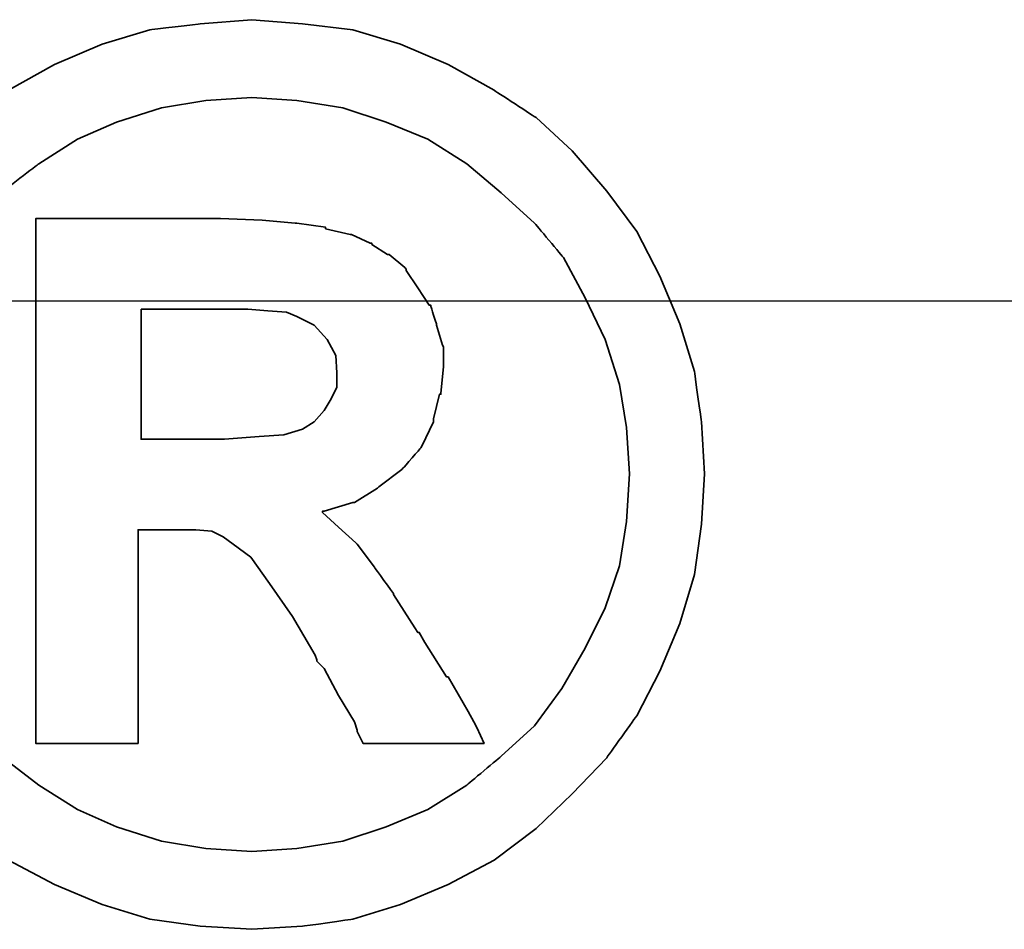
# Model space of a CAD drawing. Header units: millimetres. Extents: x -8 to 268, y -8 to 76.
# Tile 17 of 40: x 192.555 to 192.802, y 12.564 to 12.792. Entities that reach past the tile are written whole.
import ezdxf

# ---------------------------------------------------------------- set-up
doc = ezdxf.new("R2010")
doc.units = ezdxf.units.MM
doc.header["$LTSCALE"] = 0.15
for name, color, linetype in [('DIM', 4, 'CONTINUOUS'), ('layer 1', 7, 'CONTINUOUS'), ('OUT', 3, 'CONTINUOUS')]:
    doc.layers.add(name, color=color, linetype=linetype)

# ---------------------------------------------------------------- blocks, each defined once
blk = doc.blocks.new('TBI MOTION logo(完整正式版)')
at = {"layer": 'layer 1', "color": 22, "lineweight": 35}
for points, knots in [([(-91.89366, 20.43624), (-91.89366, 20.43624), (-91.91351, 20.77862), (-91.91351, 20.77862), (-91.91351, 20.77862), (-91.91351, 20.77862), (-91.96114, 21.11206), (-91.96114, 21.11206), (-91.96114, 21.11206), (-91.96114, 21.11206), (-92.05641, 21.42764), (-92.05641, 21.42764), (-92.05641, 21.42764), (-92.05641, 21.42764), (-92.18939, 21.74124), (-92.18939, 21.74124), (-92.18939, 21.74124), (-92.18939, 21.74124), (-92.34222, 22.03697), (-92.34222, 22.03697), (-92.34222, 22.03697), (-92.34222, 22.03697), (-92.5407, 22.30294), (-92.5407, 22.30294), (-92.5407, 22.30294), (-92.5407, 22.30294), (-92.76895, 22.5689), (-92.76895, 22.5689), (-92.76895, 22.5689), (-92.76895, 22.5689), (-93.00713, 22.78921), (-93.00713, 22.78921), (-93.00713, 22.78921), (-93.00713, 22.78921), (-93.285, 22.96982), (-93.285, 22.96982), (-93.285, 22.96982), (-93.285, 22.96982), (-93.58867, 23.14051), (-93.58867, 23.14051), (-93.58867, 23.14051), (-93.58867, 23.14051), (-93.90227, 23.2735), (-93.90227, 23.2735), (-93.90227, 23.2735), (-93.90227, 23.2735), (-94.21785, 23.36877), (-94.21785, 23.36877), (-94.21785, 23.36877), (-94.21785, 23.36877), (-94.55129, 23.40846), (-94.55129, 23.40846), (-94.55129, 23.40846), (-94.55129, 23.40846), (-94.88474, 23.43625), (-94.88474, 23.43625), (-94.88474, 23.43625), (-94.88474, 23.43625), (-95.22612, 23.40846), (-95.22612, 23.40846), (-95.22612, 23.40846), (-95.22612, 23.40846), (-95.55956, 23.36877), (-95.55956, 23.36877), (-95.55956, 23.36877), (-95.55956, 23.36877), (-95.87515, 23.2735), (-95.87515, 23.2735), (-95.87515, 23.2735), (-95.87515, 23.2735), (-96.18973, 23.14051), (-96.18973, 23.14051), (-96.18973, 23.14051), (-96.18973, 23.14051), (-96.4944, 22.96982), (-96.4944, 22.96982), (-96.4944, 22.96982), (-96.4944, 22.96982), (-96.77028, 22.78921), (-96.77028, 22.78921), (-96.77028, 22.78921), (-96.77028, 22.78921), (-97.00846, 22.5689), (-97.00846, 22.5689), (-97.00846, 22.5689), (-97.00846, 22.5689), (-97.23671, 22.30294), (-97.23671, 22.30294), (-97.23671, 22.30294), (-97.23671, 22.30294), (-97.43618, 22.03697), (-97.43618, 22.03697), (-97.43618, 22.03697), (-97.43618, 22.03697), (-97.58901, 21.74124), (-97.58901, 21.74124), (-97.58901, 21.74124), (-97.58901, 21.74124), (-97.72298, 21.42764), (-97.72298, 21.42764), (-97.72298, 21.42764), (-97.72298, 21.42764), (-97.81825, 21.11206), (-97.81825, 21.11206), (-97.81825, 21.11206), (-97.81825, 21.11206), (-97.86589, 20.77862), (-97.86589, 20.77862), (-97.86589, 20.77862), (-97.86589, 20.77862), (-97.88375, 20.43624), (-97.88375, 20.43624), (-97.88375, 20.43624), (-97.88375, 20.43624), (-97.86589, 20.1028), (-97.86589, 20.1028), (-97.86589, 20.1028), (-97.86589, 20.1028), (-97.81825, 19.77035), (-97.81825, 19.77035), (-97.81825, 19.77035), (-97.81825, 19.77035), (-97.72298, 19.44583), (-97.72298, 19.44583), (-97.72298, 19.44583), (-97.72298, 19.44583), (-97.58901, 19.13224), (-97.58901, 19.13224), (-97.58901, 19.13224), (-97.58901, 19.13224), (-97.43618, 18.83749), (-97.43618, 18.83749), (-97.43618, 18.83749), (-97.43618, 18.83749), (-97.23671, 18.55963), (-97.23671, 18.55963), (-97.23671, 18.55963), (-97.23671, 18.55963), (-97.00846, 18.32145), (-97.00846, 18.32145), (-97.00846, 18.32145), (-97.00846, 18.32145), (-96.77028, 18.0932), (-96.77028, 18.0932), (-96.77028, 18.0932), (-96.77028, 18.0932), (-96.4944, 17.88381), (-96.4944, 17.88381), (-96.4944, 17.88381), (-96.4944, 17.88381), (-96.18973, 17.72205), (-96.18973, 17.72205), (-96.18973, 17.72205), (-96.18973, 17.72205), (-95.87515, 17.58906), (-95.87515, 17.58906), (-95.87515, 17.58906), (-95.87515, 17.58906), (-95.55956, 17.4938), (-95.55956, 17.4938), (-95.55956, 17.4938), (-95.55956, 17.4938), (-95.22612, 17.44616), (-95.22612, 17.44616), (-95.22612, 17.44616), (-95.22612, 17.44616), (-94.88474, 17.42631), (-94.88474, 17.42631), (-94.88474, 17.42631), (-94.88474, 17.42631), (-94.55129, 17.44616), (-94.55129, 17.44616), (-94.55129, 17.44616), (-94.55129, 17.44616), (-94.21785, 17.4938), (-94.21785, 17.4938), (-94.21785, 17.4938), (-94.21785, 17.4938), (-93.90227, 17.58906), (-93.90227, 17.58906), (-93.90227, 17.58906), (-93.90227, 17.58906), (-93.58867, 17.72205), (-93.58867, 17.72205), (-93.58867, 17.72205), (-93.58867, 17.72205), (-93.285, 17.88381), (-93.285, 17.88381), (-93.285, 17.88381), (-93.285, 17.88381), (-93.00713, 18.0932), (-93.00713, 18.0932), (-93.00713, 18.0932), (-93.00713, 18.0932), (-92.76895, 18.32145), (-92.76895, 18.32145), (-92.76895, 18.32145), (-92.76895, 18.32145), (-92.5407, 18.55963), (-92.5407, 18.55963), (-92.5407, 18.55963), (-92.5407, 18.55963), (-92.34222, 18.83749), (-92.34222, 18.83749), (-92.34222, 18.83749), (-92.34222, 18.83749), (-92.18939, 19.13224), (-92.18939, 19.13224), (-92.18939, 19.13224), (-92.18939, 19.13224), (-92.05641, 19.44583), (-92.05641, 19.44583), (-92.05641, 19.44583), (-92.05641, 19.44583), (-91.96114, 19.77035), (-91.96114, 19.77035), (-91.96114, 19.77035), (-91.96114, 19.77035), (-91.91351, 20.1028), (-91.91351, 20.1028), (-91.91351, 20.1028), (-91.91351, 20.1028), (-91.89366, 20.43624), (-91.89366, 20.43624)], [0, 0, 0, 0, 0.0178571, 0.0178571, 0.0178571, 0.0178572, 0.0357143, 0.0357143, 0.0357143, 0.0357143, 0.0535714, 0.0535714, 0.0535714, 0.0535714, 0.0714286, 0.0714286, 0.0714286, 0.0714286, 0.0892857, 0.0892857, 0.0892857, 0.0892857, 0.1071429, 0.1071429, 0.1071429, 0.1071429, 0.125, 0.125, 0.125, 0.125, 0.1428571, 0.1428571, 0.1428571, 0.1428572, 0.1607143, 0.1607143, 0.1607143, 0.1607143, 0.1785714, 0.1785714, 0.1785714, 0.1785714, 0.1964286, 0.1964286, 0.1964286, 0.1964286, 0.2142857, 0.2142857, 0.2142857, 0.2142857, 0.2321429, 0.2321429, 0.2321429, 0.2321429, 0.25, 0.25, 0.25, 0.25, 0.2678571, 0.2678571, 0.2678571, 0.2678572, 0.2857143, 0.2857143, 0.2857143, 0.2857143, 0.3035714, 0.3035714, 0.3035714, 0.3035714, 0.3214286, 0.3214286, 0.3214286, 0.3214286, 0.3392857, 0.3392857, 0.3392857, 0.3392857, 0.3571429, 0.3571429, 0.3571429, 0.3571429, 0.375, 0.375, 0.375, 0.375, 0.3928571, 0.3928571, 0.3928571, 0.3928572, 0.4107143, 0.4107143, 0.4107143, 0.4107143, 0.4285714, 0.4285714, 0.4285714, 0.4285714, 0.4464286, 0.4464286, 0.4464286, 0.4464286, 0.4642857, 0.4642857, 0.4642857, 0.4642857, 0.4821429, 0.4821429, 0.4821429, 0.4821429, 0.5, 0.5, 0.5, 0.5, 0.5178571, 0.5178571, 0.5178571, 0.5178572, 0.5357143, 0.5357143, 0.5357143, 0.5357143, 0.5535714, 0.5535714, 0.5535714, 0.5535714, 0.5714286, 0.5714286, 0.5714286, 0.5714286, 0.5892857, 0.5892857, 0.5892857, 0.5892857, 0.6071429, 0.6071429, 0.6071429, 0.6071429, 0.625, 0.625, 0.625, 0.625, 0.6428571, 0.6428571, 0.6428571, 0.6428572, 0.6607143, 0.6607143, 0.6607143, 0.6607143, 0.6785714, 0.6785714, 0.6785714, 0.6785714, 0.6964286, 0.6964286, 0.6964286, 0.6964286, 0.7142857, 0.7142857, 0.7142857, 0.7142857, 0.7321429, 0.7321429, 0.7321429, 0.7321429, 0.75, 0.75, 0.75, 0.75, 0.7678571, 0.7678571, 0.7678571, 0.7678572, 0.7857143, 0.7857143, 0.7857143, 0.7857143, 0.8035714, 0.8035714, 0.8035714, 0.8035714, 0.8214286, 0.8214286, 0.8214286, 0.8214286, 0.8392857, 0.8392857, 0.8392857, 0.8392857, 0.8571429, 0.8571429, 0.8571429, 0.8571429, 0.875, 0.875, 0.875, 0.875, 0.8928571, 0.8928571, 0.8928571, 0.8928572, 0.9107143, 0.9107143, 0.9107143, 0.9107143, 0.9285714, 0.9285714, 0.9285714, 0.9285714, 0.9464286, 0.9464286, 0.9464286, 0.9464286, 0.9642857, 0.9642857, 0.9642857, 0.9642857, 0.9821429, 0.9821429, 0.9821429, 0.9821429, 1, 1, 1, 1]), ([(-92.38986, 20.43624), (-92.38986, 20.43624), (-92.40871, 20.74091), (-92.40871, 20.74091), (-92.40871, 20.74091), (-92.40871, 20.74091), (-92.45536, 21.02672), (-92.45536, 21.02672), (-92.45536, 21.02672), (-92.45536, 21.02672), (-92.55063, 21.32245), (-92.55063, 21.32245), (-92.55063, 21.32245), (-92.55063, 21.32245), (-92.68361, 21.59833), (-92.68361, 21.59833), (-92.68361, 21.59833), (-92.68361, 21.59833), (-92.82651, 21.86429), (-92.82651, 21.86429), (-92.82651, 21.86429), (-92.82651, 21.86429), (-93.01705, 22.09255), (-93.01705, 22.09255), (-93.01705, 22.09255), (-93.01705, 22.09255), (-93.23736, 22.29301), (-93.23736, 22.29301), (-93.23736, 22.29301), (-93.23736, 22.29301), (-93.46561, 22.48355), (-93.46561, 22.48355), (-93.46561, 22.48355), (-93.46561, 22.48355), (-93.72165, 22.6463), (-93.72165, 22.6463), (-93.72165, 22.6463), (-93.72165, 22.6463), (-93.99754, 22.75944), (-93.99754, 22.75944), (-93.99754, 22.75944), (-93.99754, 22.75944), (-94.28335, 22.85471), (-94.28335, 22.85471), (-94.28335, 22.85471), (-94.28335, 22.85471), (-94.589, 22.90234), (-94.589, 22.90234), (-94.589, 22.90234), (-94.589, 22.90234), (-94.88474, 22.92219), (-94.88474, 22.92219), (-94.88474, 22.92219), (-94.88474, 22.92219), (-95.1894, 22.90234), (-95.1894, 22.90234), (-95.1894, 22.90234), (-95.1894, 22.90234), (-95.48315, 22.85471), (-95.48315, 22.85471), (-95.48315, 22.85471), (-95.48315, 22.85471), (-95.77988, 22.75944), (-95.77988, 22.75944), (-95.77988, 22.75944), (-95.77988, 22.75944), (-96.03691, 22.6463), (-96.03691, 22.6463), (-96.03691, 22.6463), (-96.03691, 22.6463), (-96.29394, 22.48355), (-96.29394, 22.48355), (-96.29394, 22.48355), (-96.29394, 22.48355), (-96.54203, 22.29301), (-96.54203, 22.29301), (-96.54203, 22.29301), (-96.54203, 22.29301), (-96.75937, 22.09255), (-96.75937, 22.09255), (-96.75937, 22.09255), (-96.75937, 22.09255), (-96.9509, 21.86429), (-96.9509, 21.86429), (-96.9509, 21.86429), (-96.9509, 21.86429), (-97.0938, 21.59833), (-97.0938, 21.59833), (-97.0938, 21.59833), (-97.0938, 21.59833), (-97.21686, 21.32245), (-97.21686, 21.32245), (-97.21686, 21.32245), (-97.21686, 21.32245), (-97.32206, 21.02672), (-97.32206, 21.02672), (-97.32206, 21.02672), (-97.32206, 21.02672), (-97.36076, 20.74091), (-97.36076, 20.74091), (-97.36076, 20.74091), (-97.36076, 20.74091), (-97.37961, 20.43624), (-97.37961, 20.43624), (-97.37961, 20.43624), (-97.37961, 20.43624), (-97.36076, 20.12165), (-97.36076, 20.12165), (-97.36076, 20.12165), (-97.36076, 20.12165), (-97.32206, 19.82791), (-97.32206, 19.82791), (-97.32206, 19.82791), (-97.32206, 19.82791), (-97.21686, 19.55102), (-97.21686, 19.55102), (-97.21686, 19.55102), (-97.21686, 19.55102), (-97.0938, 19.28407), (-97.0938, 19.28407), (-97.0938, 19.28407), (-97.0938, 19.28407), (-96.94098, 19.01811), (-96.94098, 19.01811), (-96.94098, 19.01811), (-96.94098, 19.01811), (-96.75937, 18.77001), (-96.75937, 18.77001), (-96.75937, 18.77001), (-96.75937, 18.77001), (-96.54203, 18.56955), (-96.54203, 18.56955), (-96.54203, 18.56955), (-96.54203, 18.56955), (-96.29394, 18.37901), (-96.29394, 18.37901), (-96.29394, 18.37901), (-96.29394, 18.37901), (-96.03691, 18.21725), (-96.03691, 18.21725), (-96.03691, 18.21725), (-96.03691, 18.21725), (-95.77988, 18.10412), (-95.77988, 18.10412), (-95.77988, 18.10412), (-95.77988, 18.10412), (-95.48315, 18.00786), (-95.48315, 18.00786), (-95.48315, 18.00786), (-95.48315, 18.00786), (-95.1894, 17.96022), (-95.1894, 17.96022), (-95.1894, 17.96022), (-95.1894, 17.96022), (-94.88474, 17.94137), (-94.88474, 17.94137), (-94.88474, 17.94137), (-94.88474, 17.94137), (-94.589, 17.96022), (-94.589, 17.96022), (-94.589, 17.96022), (-94.589, 17.96022), (-94.28335, 18.00786), (-94.28335, 18.00786), (-94.28335, 18.00786), (-94.28335, 18.00786), (-93.99754, 18.10412), (-93.99754, 18.10412), (-93.99754, 18.10412), (-93.99754, 18.10412), (-93.72165, 18.21725), (-93.72165, 18.21725), (-93.72165, 18.21725), (-93.72165, 18.21725), (-93.46561, 18.37901), (-93.46561, 18.37901), (-93.46561, 18.37901), (-93.46561, 18.37901), (-93.23736, 18.56955), (-93.23736, 18.56955), (-93.23736, 18.56955), (-93.23736, 18.56955), (-93.01705, 18.77001), (-93.01705, 18.77001), (-93.01705, 18.77001), (-93.01705, 18.77001), (-92.83644, 19.01811), (-92.83644, 19.01811), (-92.83644, 19.01811), (-92.83644, 19.01811), (-92.68361, 19.28407), (-92.68361, 19.28407), (-92.68361, 19.28407), (-92.68361, 19.28407), (-92.55063, 19.55102), (-92.55063, 19.55102), (-92.55063, 19.55102), (-92.55063, 19.55102), (-92.45536, 19.82791), (-92.45536, 19.82791), (-92.45536, 19.82791), (-92.45536, 19.82791), (-92.40871, 20.12165), (-92.40871, 20.12165), (-92.40871, 20.12165), (-92.40871, 20.12165), (-92.38986, 20.43624), (-92.38986, 20.43624)], [0, 0, 0, 0, 0.0192308, 0.0192308, 0.0192308, 0.0192308, 0.0384615, 0.0384615, 0.0384615, 0.0384615, 0.0576923, 0.0576923, 0.0576923, 0.0576923, 0.0769231, 0.0769231, 0.0769231, 0.0769231, 0.0961538, 0.0961538, 0.0961538, 0.0961539, 0.1153846, 0.1153846, 0.1153846, 0.1153846, 0.1346154, 0.1346154, 0.1346154, 0.1346154, 0.1538462, 0.1538462, 0.1538462, 0.1538462, 0.1730769, 0.1730769, 0.1730769, 0.1730769, 0.1923077, 0.1923077, 0.1923077, 0.1923077, 0.2115385, 0.2115385, 0.2115385, 0.2115385, 0.2307692, 0.2307692, 0.2307692, 0.2307692, 0.25, 0.25, 0.25, 0.25, 0.2692308, 0.2692308, 0.2692308, 0.2692308, 0.2884615, 0.2884615, 0.2884615, 0.2884615, 0.3076923, 0.3076923, 0.3076923, 0.3076923, 0.3269231, 0.3269231, 0.3269231, 0.3269231, 0.3461538, 0.3461538, 0.3461538, 0.3461539, 0.3653846, 0.3653846, 0.3653846, 0.3653846, 0.3846154, 0.3846154, 0.3846154, 0.3846154, 0.4038462, 0.4038462, 0.4038462, 0.4038462, 0.4230769, 0.4230769, 0.4230769, 0.4230769, 0.4423077, 0.4423077, 0.4423077, 0.4423077, 0.4615385, 0.4615385, 0.4615385, 0.4615385, 0.4807692, 0.4807692, 0.4807692, 0.4807692, 0.5, 0.5, 0.5, 0.5, 0.5192308, 0.5192308, 0.5192308, 0.5192308, 0.5384615, 0.5384615, 0.5384615, 0.5384615, 0.5576923, 0.5576923, 0.5576923, 0.5576923, 0.5769231, 0.5769231, 0.5769231, 0.5769231, 0.5961538, 0.5961538, 0.5961538, 0.5961539, 0.6153846, 0.6153846, 0.6153846, 0.6153846, 0.6346154, 0.6346154, 0.6346154, 0.6346154, 0.6538462, 0.6538462, 0.6538462, 0.6538462, 0.6730769, 0.6730769, 0.6730769, 0.6730769, 0.6923077, 0.6923077, 0.6923077, 0.6923077, 0.7115385, 0.7115385, 0.7115385, 0.7115385, 0.7307692, 0.7307692, 0.7307692, 0.7307692, 0.75, 0.75, 0.75, 0.75, 0.7692308, 0.7692308, 0.7692308, 0.7692308, 0.7884615, 0.7884615, 0.7884615, 0.7884615, 0.8076923, 0.8076923, 0.8076923, 0.8076923, 0.8269231, 0.8269231, 0.8269231, 0.8269231, 0.8461538, 0.8461538, 0.8461538, 0.8461539, 0.8653846, 0.8653846, 0.8653846, 0.8653846, 0.8846154, 0.8846154, 0.8846154, 0.8846154, 0.9038462, 0.9038462, 0.9038462, 0.9038462, 0.9230769, 0.9230769, 0.9230769, 0.9230769, 0.9423077, 0.9423077, 0.9423077, 0.9423077, 0.9615385, 0.9615385, 0.9615385, 0.9615385, 0.9807692, 0.9807692, 0.9807692, 0.9807692, 1, 1, 1, 1]), ([(-96.31279, 18.7323), (-96.31279, 18.7323), (-96.31279, 18.77001), (-96.31279, 18.77001), (-96.31279, 18.77001), (-96.31279, 18.77001), (-96.31279, 18.87422), (-96.31279, 18.87422), (-96.31279, 18.87422), (-96.31279, 18.87422), (-96.31279, 19.04689), (-96.31279, 19.04689), (-96.31279, 19.04689), (-96.31279, 19.04689), (-96.31279, 19.25529), (-96.31279, 19.25529), (-96.31279, 19.25529), (-96.31279, 19.25529), (-96.31279, 19.5024), (-96.31279, 19.5024), (-96.31279, 19.5024), (-96.31279, 19.5024), (-96.31279, 19.77035), (-96.31279, 19.77035), (-96.31279, 19.77035), (-96.31279, 19.77035), (-96.31279, 20.37868), (-96.31279, 20.37868), (-96.31279, 20.37868), (-96.31279, 20.37868), (-96.31279, 20.98801), (-96.31279, 20.98801), (-96.31279, 20.98801), (-96.31279, 20.98801), (-96.31279, 21.27482), (-96.31279, 21.27482), (-96.31279, 21.27482), (-96.31279, 21.27482), (-96.31279, 21.52291), (-96.31279, 21.52291), (-96.31279, 21.52291), (-96.31279, 21.52291), (-96.31279, 21.75017), (-96.31279, 21.75017), (-96.31279, 21.75017), (-96.31279, 21.75017), (-96.31279, 21.90399), (-96.31279, 21.90399), (-96.31279, 21.90399), (-96.31279, 21.90399), (-96.31279, 22.0072), (-96.31279, 22.0072), (-96.31279, 22.0072), (-96.31279, 22.0072), (-96.31279, 22.04689), (-96.31279, 22.04689), (-96.31279, 22.04689), (-96.31279, 22.04689), (-96.31279, 22.12232), (-96.31279, 22.12232), (-96.31279, 22.12232), (-96.31279, 22.12232), (-96.2463, 22.12232), (-96.2463, 22.12232), (-96.2463, 22.12232), (-96.2463, 22.12232), (-96.22645, 22.12232), (-96.22645, 22.12232), (-96.22645, 22.12232), (-96.22645, 22.12232), (-96.18973, 22.12232), (-96.18973, 22.12232), (-96.18973, 22.12232), (-96.18973, 22.12232), (-96.05576, 22.12232), (-96.05576, 22.12232), (-96.05576, 22.12232), (-96.05576, 22.12232), (-95.87515, 22.12232), (-95.87515, 22.12232), (-95.87515, 22.12232), (-95.87515, 22.12232), (-95.66476, 22.12232), (-95.66476, 22.12232), (-95.66476, 22.12232), (-95.66476, 22.12232), (-95.44643, 22.12232), (-95.44643, 22.12232), (-95.44643, 22.12232), (-95.44643, 22.12232), (-95.27375, 22.12232), (-95.27375, 22.12232), (-95.27375, 22.12232), (-95.27375, 22.12232), (-95.15963, 22.12232), (-95.15963, 22.12232), (-95.15963, 22.12232), (-95.15963, 22.12232), (-95.12291, 22.12232), (-95.12291, 22.12232), (-95.12291, 22.12232), (-95.12291, 22.12232), (-95.10306, 22.12232), (-95.10306, 22.12232), (-95.10306, 22.12232), (-95.10306, 22.12232), (-95.09314, 22.12232), (-95.09314, 22.12232), (-95.09314, 22.12232), (-95.09314, 22.12232), (-94.81725, 22.1124), (-94.81725, 22.1124), (-94.81725, 22.1124), (-94.81725, 22.1124), (-94.59893, 22.09255), (-94.59893, 22.09255), (-94.59893, 22.09255), (-94.59893, 22.09255), (-94.589, 22.09255), (-94.589, 22.09255), (-94.589, 22.09255), (-94.589, 22.09255), (-94.39846, 22.06476), (-94.39846, 22.06476), (-94.39846, 22.06476), (-94.39846, 22.06476), (-94.39846, 22.05483), (-94.39846, 22.05483), (-94.39846, 22.05483), (-94.39846, 22.05483), (-94.23571, 22.01713), (-94.23571, 22.01713), (-94.23571, 22.01713), (-94.23571, 22.01713), (-94.22777, 22.01713), (-94.22777, 22.01713), (-94.22777, 22.01713), (-94.22777, 22.01713), (-94.10273, 21.96056), (-94.10273, 21.96056), (-94.10273, 21.96056), (-94.10273, 21.96056), (-94.09281, 21.96056), (-94.09281, 21.96056), (-94.09281, 21.96056), (-94.09281, 21.96056), (-94.09281, 21.95162), (-94.09281, 21.95162), (-94.09281, 21.95162), (-94.09281, 21.95162), (-93.9896, 21.88415), (-93.9896, 21.88415), (-93.9896, 21.88415), (-93.9896, 21.88415), (-93.97868, 21.88415), (-93.97868, 21.88415), (-93.97868, 21.88415), (-93.97868, 21.88415), (-93.87448, 21.79781), (-93.87448, 21.79781), (-93.87448, 21.79781), (-93.87448, 21.79781), (-93.86456, 21.78888), (-93.86456, 21.78888), (-93.86456, 21.78888), (-93.86456, 21.78888), (-93.86456, 21.77895), (-93.86456, 21.77895), (-93.86456, 21.77895), (-93.86456, 21.77895), (-93.78913, 21.66483), (-93.78913, 21.66483), (-93.78913, 21.66483), (-93.78913, 21.66483), (-93.71371, 21.5507), (-93.71371, 21.5507), (-93.71371, 21.5507), (-93.71371, 21.5507), (-93.7028, 21.5507), (-93.7028, 21.5507), (-93.7028, 21.5507), (-93.7028, 21.5507), (-93.7028, 21.54078), (-93.7028, 21.54078), (-93.7028, 21.54078), (-93.7028, 21.54078), (-93.66608, 21.42764), (-93.66608, 21.42764), (-93.66608, 21.42764), (-93.66608, 21.42764), (-93.66608, 21.41772), (-93.66608, 21.41772), (-93.66608, 21.41772), (-93.66608, 21.41772), (-93.62638, 21.28474), (-93.62638, 21.28474), (-93.62638, 21.28474), (-93.62638, 21.28474), (-93.61844, 21.27482), (-93.61844, 21.27482), (-93.61844, 21.27482), (-93.61844, 21.27482), (-93.61844, 21.14977), (-93.61844, 21.14977), (-93.61844, 21.14977), (-93.61844, 21.14977), (-93.61844, 21.14183), (-93.61844, 21.14183), (-93.61844, 21.14183), (-93.61844, 21.14183), (-93.6363, 20.96915), (-93.6363, 20.96915), (-93.6363, 20.96915), (-93.6363, 20.96915), (-93.6363, 20.96122), (-93.6363, 20.96122), (-93.6363, 20.96122), (-93.6363, 20.96122), (-93.64623, 20.96122), (-93.64623, 20.96122), (-93.64623, 20.96122), (-93.64623, 20.96122), (-93.68493, 20.79847), (-93.68493, 20.79847), (-93.68493, 20.79847), (-93.68493, 20.79847), (-93.68493, 20.78854), (-93.68493, 20.78854), (-93.68493, 20.78854), (-93.68493, 20.78854), (-93.68493, 20.77862), (-93.68493, 20.77862), (-93.68493, 20.77862), (-93.68493, 20.77862), (-93.76135, 20.61785), (-93.76135, 20.61785), (-93.76135, 20.61785), (-93.76135, 20.61785), (-93.76929, 20.60693), (-93.76929, 20.60693), (-93.76929, 20.60693), (-93.76929, 20.60693), (-93.8844, 20.47495), (-93.8844, 20.47495), (-93.8844, 20.47495), (-93.8844, 20.47495), (-93.89433, 20.46502), (-93.89433, 20.46502), (-93.89433, 20.46502), (-93.89433, 20.46502), (-94.04517, 20.34991), (-94.04517, 20.34991), (-94.04517, 20.34991), (-94.04517, 20.34991), (-94.05509, 20.34197), (-94.05509, 20.34197), (-94.05509, 20.34197), (-94.05509, 20.34197), (-94.20792, 20.2467), (-94.20792, 20.2467), (-94.20792, 20.2467), (-94.20792, 20.2467), (-94.21785, 20.2467), (-94.21785, 20.2467), (-94.21785, 20.2467), (-94.21785, 20.2467), (-94.40839, 20.18913), (-94.40839, 20.18913), (-94.40839, 20.18913), (-94.40839, 20.18913), (-94.41831, 20.18913), (-94.41831, 20.18913), (-94.41831, 20.18913), (-94.41831, 20.18913), (-94.41831, 20.17921), (-94.41831, 20.17921), (-94.41831, 20.17921), (-94.41831, 20.17921), (-94.31312, 20.08394), (-94.31312, 20.08394), (-94.31312, 20.08394), (-94.31312, 20.08394), (-94.198, 19.97875), (-94.198, 19.97875), (-94.198, 19.97875), (-94.198, 19.97875), (-94.18907, 19.97081), (-94.18907, 19.97081), (-94.18907, 19.97081), (-94.18907, 19.97081), (-94.07494, 19.81798), (-94.07494, 19.81798), (-94.07494, 19.81798), (-94.07494, 19.81798), (-93.9499, 19.6453), (-93.9499, 19.6453), (-93.9499, 19.6453), (-93.9499, 19.6453), (-93.9499, 19.63736), (-93.9499, 19.63736), (-93.9499, 19.63736), (-93.9499, 19.63736), (-93.80799, 19.41705), (-93.80799, 19.41705), (-93.80799, 19.41705), (-93.80799, 19.41705), (-93.78913, 19.38828), (-93.78913, 19.38828), (-93.78913, 19.38828), (-93.78913, 19.38828), (-93.77921, 19.38828), (-93.77921, 19.38828), (-93.77921, 19.38828), (-93.77921, 19.38828), (-93.7415, 19.32178), (-93.7415, 19.32178), (-93.7415, 19.32178), (-93.7415, 19.32178), (-93.59859, 19.09353), (-93.59859, 19.09353), (-93.59859, 19.09353), (-93.59859, 19.09353), (-93.58867, 19.09353), (-93.58867, 19.09353), (-93.58867, 19.09353), (-93.58867, 19.09353), (-93.45569, 18.86528), (-93.45569, 18.86528), (-93.45569, 18.86528), (-93.45569, 18.86528), (-93.41798, 18.7978), (-93.41798, 18.7978), (-93.41798, 18.7978), (-93.41798, 18.7978), (-93.39813, 18.76009), (-93.39813, 18.76009), (-93.39813, 18.76009), (-93.39813, 18.76009), (-93.3505, 18.6549), (-93.3505, 18.6549), (-93.3505, 18.6549), (-93.3505, 18.6549), (-93.45569, 18.6549), (-93.45569, 18.6549), (-93.45569, 18.6549), (-93.45569, 18.6549), (-93.47454, 18.6549), (-93.47454, 18.6549), (-93.47454, 18.6549), (-93.47454, 18.6549), (-93.56088, 18.6549), (-93.56088, 18.6549), (-93.56088, 18.6549), (-93.56088, 18.6549), (-93.78913, 18.6549), (-93.78913, 18.6549), (-93.78913, 18.6549), (-93.78913, 18.6549), (-94.01738, 18.6549), (-94.01738, 18.6549), (-94.01738, 18.6549), (-94.01738, 18.6549), (-94.09281, 18.6549), (-94.09281, 18.6549), (-94.09281, 18.6549), (-94.09281, 18.6549), (-94.11265, 18.6549), (-94.11265, 18.6549), (-94.11265, 18.6549), (-94.11265, 18.6549), (-94.15036, 18.6549), (-94.15036, 18.6549), (-94.15036, 18.6549), (-94.15036, 18.6549), (-94.17021, 18.69459), (-94.17021, 18.69459), (-94.17021, 18.69459), (-94.17021, 18.69459), (-94.18907, 18.7323), (-94.18907, 18.7323), (-94.18907, 18.7323), (-94.18907, 18.7323), (-94.18907, 18.74223), (-94.18907, 18.74223), (-94.18907, 18.74223), (-94.18907, 18.74223), (-94.20792, 18.7978), (-94.20792, 18.7978), (-94.20792, 18.7978), (-94.20792, 18.7978), (-94.31312, 18.97048), (-94.31312, 18.97048), (-94.31312, 18.97048), (-94.31312, 18.97048), (-94.40839, 19.1501), (-94.40839, 19.1501), (-94.40839, 19.1501), (-94.40839, 19.1501), (-94.4461, 19.1888), (-94.4461, 19.1888), (-94.4461, 19.1888), (-94.4461, 19.1888), (-94.45602, 19.19873), (-94.45602, 19.19873), (-94.45602, 19.19873), (-94.45602, 19.19873), (-94.45602, 19.20766), (-94.45602, 19.20766), (-94.45602, 19.20766), (-94.45602, 19.20766), (-94.46595, 19.23644), (-94.46595, 19.23644), (-94.46595, 19.23644), (-94.46595, 19.23644), (-94.61679, 19.49347), (-94.61679, 19.49347), (-94.61679, 19.49347), (-94.61679, 19.49347), (-94.76962, 19.7118), (-94.76962, 19.7118), (-94.76962, 19.7118), (-94.76962, 19.7118), (-94.89268, 19.88447), (-94.89268, 19.88447), (-94.89268, 19.88447), (-94.89268, 19.88447), (-95.00779, 19.97081), (-95.00779, 19.97081), (-95.00779, 19.97081), (-95.00779, 19.97081), (-95.07528, 20.01845), (-95.07528, 20.01845), (-95.07528, 20.01845), (-95.07528, 20.01845), (-95.1507, 20.05616), (-95.1507, 20.05616), (-95.1507, 20.05616), (-95.1507, 20.05616), (-95.2549, 20.06608), (-95.2549, 20.06608), (-95.2549, 20.06608), (-95.2549, 20.06608), (-95.38887, 20.06608), (-95.38887, 20.06608), (-95.38887, 20.06608), (-95.38887, 20.06608), (-95.40872, 20.06608), (-95.40872, 20.06608), (-95.40872, 20.06608), (-95.40872, 20.06608), (-95.42658, 20.06608), (-95.42658, 20.06608), (-95.42658, 20.06608), (-95.42658, 20.06608), (-95.5417, 20.06608), (-95.5417, 20.06608), (-95.5417, 20.06608), (-95.5417, 20.06608), (-95.63697, 20.06608), (-95.63697, 20.06608), (-95.63697, 20.06608), (-95.63697, 20.06608), (-95.63697, 19.99761), (-95.63697, 19.99761), (-95.63697, 19.99761), (-95.63697, 19.99761), (-95.63697, 19.92318), (-95.63697, 19.92318), (-95.63697, 19.92318), (-95.63697, 19.92318), (-95.63697, 19.69294), (-95.63697, 19.69294), (-95.63697, 19.69294), (-95.63697, 19.69294), (-95.63697, 19.44583), (-95.63697, 19.44583), (-95.63697, 19.44583), (-95.63697, 19.44583), (-95.63697, 19.17888), (-95.63697, 19.17888), (-95.63697, 19.17888), (-95.63697, 19.17888), (-95.63697, 18.96055), (-95.63697, 18.96055), (-95.63697, 18.96055), (-95.63697, 18.96055), (-95.63697, 18.87422), (-95.63697, 18.87422), (-95.63697, 18.87422), (-95.63697, 18.87422), (-95.63697, 18.80773), (-95.63697, 18.80773), (-95.63697, 18.80773), (-95.63697, 18.80773), (-95.63697, 18.75017), (-95.63697, 18.75017), (-95.63697, 18.75017), (-95.63697, 18.75017), (-95.63697, 18.7323), (-95.63697, 18.7323), (-95.63697, 18.7323), (-95.63697, 18.7323), (-95.63697, 18.6549), (-95.63697, 18.6549), (-95.63697, 18.6549), (-95.63697, 18.6549), (-95.70247, 18.6549), (-95.70247, 18.6549), (-95.70247, 18.6549), (-95.70247, 18.6549), (-95.72232, 18.6549), (-95.72232, 18.6549), (-95.72232, 18.6549), (-95.72232, 18.6549), (-95.77988, 18.6549), (-95.77988, 18.6549), (-95.77988, 18.6549), (-95.77988, 18.6549), (-95.97835, 18.6549), (-95.97835, 18.6549), (-95.97835, 18.6549), (-95.97835, 18.6549), (-96.15103, 18.6549), (-96.15103, 18.6549), (-96.15103, 18.6549), (-96.15103, 18.6549), (-96.2076, 18.6549), (-96.2076, 18.6549), (-96.2076, 18.6549), (-96.2076, 18.6549), (-96.2463, 18.6549), (-96.2463, 18.6549), (-96.2463, 18.6549), (-96.2463, 18.6549), (-96.31279, 18.6549), (-96.31279, 18.6549), (-96.31279, 18.6549), (-96.31279, 18.6549), (-96.31279, 18.7323), (-96.31279, 18.7323)], [0, 0, 0, 0, 0.0074074, 0.0074074, 0.0074074, 0.0074074, 0.0148148, 0.0148148, 0.0148148, 0.0148148, 0.0222222, 0.0222222, 0.0222222, 0.0222222, 0.0296296, 0.0296296, 0.0296296, 0.0296296, 0.037037, 0.037037, 0.037037, 0.037037, 0.0444444, 0.0444444, 0.0444444, 0.0444445, 0.0518519, 0.0518519, 0.0518519, 0.0518519, 0.0592593, 0.0592593, 0.0592593, 0.0592593, 0.0666667, 0.0666667, 0.0666667, 0.0666667, 0.0740741, 0.0740741, 0.0740741, 0.0740741, 0.0814815, 0.0814815, 0.0814815, 0.0814815, 0.0888889, 0.0888889, 0.0888889, 0.0888889, 0.0962963, 0.0962963, 0.0962963, 0.0962963, 0.1037037, 0.1037037, 0.1037037, 0.1037037, 0.1111111, 0.1111111, 0.1111111, 0.1111111, 0.1185185, 0.1185185, 0.1185185, 0.1185185, 0.1259259, 0.1259259, 0.1259259, 0.1259259, 0.1333333, 0.1333333, 0.1333333, 0.1333333, 0.1407407, 0.1407407, 0.1407407, 0.1407408, 0.1481481, 0.1481481, 0.1481481, 0.1481482, 0.1555556, 0.1555556, 0.1555556, 0.1555556, 0.162963, 0.162963, 0.162963, 0.162963, 0.1703704, 0.1703704, 0.1703704, 0.1703704, 0.1777778, 0.1777778, 0.1777778, 0.1777778, 0.1851852, 0.1851852, 0.1851852, 0.1851852, 0.1925926, 0.1925926, 0.1925926, 0.1925926, 0.2, 0.2, 0.2, 0.2, 0.2074074, 0.2074074, 0.2074074, 0.2074074, 0.2148148, 0.2148148, 0.2148148, 0.2148148, 0.2222222, 0.2222222, 0.2222222, 0.2222222, 0.2296296, 0.2296296, 0.2296296, 0.2296296, 0.237037, 0.237037, 0.237037, 0.237037, 0.2444444, 0.2444444, 0.2444444, 0.2444445, 0.2518519, 0.2518519, 0.2518519, 0.2518519, 0.2592593, 0.2592593, 0.2592593, 0.2592593, 0.2666667, 0.2666667, 0.2666667, 0.2666667, 0.2740741, 0.2740741, 0.2740741, 0.2740741, 0.2814815, 0.2814815, 0.2814815, 0.2814815, 0.2888889, 0.2888889, 0.2888889, 0.2888889, 0.2962963, 0.2962963, 0.2962963, 0.2962963, 0.3037037, 0.3037037, 0.3037037, 0.3037037, 0.3111111, 0.3111111, 0.3111111, 0.3111111, 0.3185185, 0.3185185, 0.3185185, 0.3185185, 0.3259259, 0.3259259, 0.3259259, 0.3259259, 0.3333333, 0.3333333, 0.3333333, 0.3333333, 0.3407407, 0.3407407, 0.3407407, 0.3407408, 0.3481481, 0.3481481, 0.3481481, 0.3481482, 0.3555556, 0.3555556, 0.3555556, 0.3555556, 0.362963, 0.362963, 0.362963, 0.362963, 0.3703704, 0.3703704, 0.3703704, 0.3703704, 0.3777778, 0.3777778, 0.3777778, 0.3777778, 0.3851852, 0.3851852, 0.3851852, 0.3851852, 0.3925926, 0.3925926, 0.3925926, 0.3925926, 0.4, 0.4, 0.4, 0.4, 0.4074074, 0.4074074, 0.4074074, 0.4074074, 0.4148148, 0.4148148, 0.4148148, 0.4148148, 0.4222222, 0.4222222, 0.4222222, 0.4222222, 0.4296296, 0.4296296, 0.4296296, 0.4296296, 0.437037, 0.437037, 0.437037, 0.437037, 0.4444444, 0.4444444, 0.4444444, 0.4444445, 0.4518519, 0.4518519, 0.4518519, 0.4518519, 0.4592593, 0.4592593, 0.4592593, 0.4592593, 0.4666667, 0.4666667, 0.4666667, 0.4666667, 0.4740741, 0.4740741, 0.4740741, 0.4740741, 0.4814815, 0.4814815, 0.4814815, 0.4814815, 0.4888889, 0.4888889, 0.4888889, 0.4888889, 0.4962963, 0.4962963, 0.4962963, 0.4962963, 0.5037037, 0.5037037, 0.5037037, 0.5037037, 0.5111111, 0.5111111, 0.5111111, 0.5111111, 0.5185185, 0.5185185, 0.5185185, 0.5185185, 0.5259259, 0.5259259, 0.5259259, 0.5259259, 0.5333333, 0.5333333, 0.5333333, 0.5333333, 0.5407407, 0.5407407, 0.5407407, 0.5407408, 0.5481481, 0.5481481, 0.5481481, 0.5481482, 0.5555556, 0.5555556, 0.5555556, 0.5555556, 0.562963, 0.562963, 0.562963, 0.562963, 0.5703704, 0.5703704, 0.5703704, 0.5703704, 0.5777778, 0.5777778, 0.5777778, 0.5777778, 0.5851852, 0.5851852, 0.5851852, 0.5851852, 0.5925926, 0.5925926, 0.5925926, 0.5925926, 0.6, 0.6, 0.6, 0.6, 0.6074074, 0.6074074, 0.6074074, 0.6074074, 0.6148148, 0.6148148, 0.6148148, 0.6148148, 0.6222222, 0.6222222, 0.6222222, 0.6222222, 0.6296296, 0.6296296, 0.6296296, 0.6296296, 0.637037, 0.637037, 0.637037, 0.637037, 0.6444444, 0.6444444, 0.6444444, 0.6444445, 0.6518519, 0.6518519, 0.6518519, 0.6518519, 0.6592593, 0.6592593, 0.6592593, 0.6592593, 0.6666667, 0.6666667, 0.6666667, 0.6666667, 0.6740741, 0.6740741, 0.6740741, 0.6740741, 0.6814815, 0.6814815, 0.6814815, 0.6814815, 0.6888889, 0.6888889, 0.6888889, 0.6888889, 0.6962963, 0.6962963, 0.6962963, 0.6962963, 0.7037037, 0.7037037, 0.7037037, 0.7037037, 0.7111111, 0.7111111, 0.7111111, 0.7111111, 0.7185185, 0.7185185, 0.7185185, 0.7185185, 0.7259259, 0.7259259, 0.7259259, 0.7259259, 0.7333333, 0.7333333, 0.7333333, 0.7333333, 0.7407407, 0.7407407, 0.7407407, 0.7407408, 0.7481481, 0.7481481, 0.7481481, 0.7481482, 0.7555556, 0.7555556, 0.7555556, 0.7555556, 0.762963, 0.762963, 0.762963, 0.762963, 0.7703704, 0.7703704, 0.7703704, 0.7703704, 0.7777778, 0.7777778, 0.7777778, 0.7777778, 0.7851852, 0.7851852, 0.7851852, 0.7851852, 0.7925926, 0.7925926, 0.7925926, 0.7925926, 0.8, 0.8, 0.8, 0.8, 0.8074074, 0.8074074, 0.8074074, 0.8074074, 0.8148148, 0.8148148, 0.8148148, 0.8148148, 0.8222222, 0.8222222, 0.8222222, 0.8222222, 0.8296296, 0.8296296, 0.8296296, 0.8296296, 0.837037, 0.837037, 0.837037, 0.837037, 0.8444444, 0.8444444, 0.8444444, 0.8444445, 0.8518519, 0.8518519, 0.8518519, 0.8518519, 0.8592593, 0.8592593, 0.8592593, 0.8592593, 0.8666667, 0.8666667, 0.8666667, 0.8666667, 0.8740741, 0.8740741, 0.8740741, 0.8740741, 0.8814815, 0.8814815, 0.8814815, 0.8814815, 0.8888889, 0.8888889, 0.8888889, 0.8888889, 0.8962963, 0.8962963, 0.8962963, 0.8962963, 0.9037037, 0.9037037, 0.9037037, 0.9037037, 0.9111111, 0.9111111, 0.9111111, 0.9111111, 0.9185185, 0.9185185, 0.9185185, 0.9185185, 0.9259259, 0.9259259, 0.9259259, 0.9259259, 0.9333333, 0.9333333, 0.9333333, 0.9333333, 0.9407407, 0.9407407, 0.9407407, 0.9407408, 0.9481481, 0.9481481, 0.9481481, 0.9481482, 0.9555556, 0.9555556, 0.9555556, 0.9555556, 0.962963, 0.962963, 0.962963, 0.962963, 0.9703704, 0.9703704, 0.9703704, 0.9703704, 0.9777778, 0.9777778, 0.9777778, 0.9777778, 0.9851852, 0.9851852, 0.9851852, 0.9851852, 0.9925926, 0.9925926, 0.9925926, 0.9925926, 1, 1, 1, 1]), ([(-95.61712, 21.52291), (-95.61712, 21.52291), (-95.61712, 21.44551), (-95.61712, 21.44551), (-95.61712, 21.44551), (-95.61712, 21.44551), (-95.61712, 21.27482), (-95.61712, 21.27482), (-95.61712, 21.27482), (-95.61712, 21.27482), (-95.61712, 21.08328), (-95.61712, 21.08328), (-95.61712, 21.08328), (-95.61712, 21.08328), (-95.61712, 20.91358), (-95.61712, 20.91358), (-95.61712, 20.91358), (-95.61712, 20.91358), (-95.61712, 20.74091), (-95.61712, 20.74091), (-95.61712, 20.74091), (-95.61712, 20.74091), (-95.61712, 20.66449), (-95.61712, 20.66449), (-95.61712, 20.66449), (-95.61712, 20.66449), (-95.59926, 20.66449), (-95.59926, 20.66449), (-95.59926, 20.66449), (-95.59926, 20.66449), (-95.38887, 20.66449), (-95.38887, 20.66449), (-95.38887, 20.66449), (-95.38887, 20.66449), (-95.15963, 20.66449), (-95.15963, 20.66449), (-95.15963, 20.66449), (-95.15963, 20.66449), (-95.08421, 20.66449), (-95.08421, 20.66449), (-95.08421, 20.66449), (-95.08421, 20.66449), (-95.06535, 20.66449), (-95.06535, 20.66449), (-95.06535, 20.66449), (-95.06535, 20.66449), (-94.8371, 20.68335), (-94.8371, 20.68335), (-94.8371, 20.68335), (-94.8371, 20.68335), (-94.67435, 20.69327), (-94.67435, 20.69327), (-94.67435, 20.69327), (-94.67435, 20.69327), (-94.55129, 20.73098), (-94.55129, 20.73098), (-94.55129, 20.73098), (-94.55129, 20.73098), (-94.47389, 20.77862), (-94.47389, 20.77862), (-94.47389, 20.77862), (-94.47389, 20.77862), (-94.40839, 20.85503), (-94.40839, 20.85503), (-94.40839, 20.85503), (-94.40839, 20.85503), (-94.36075, 20.93145), (-94.36075, 20.93145), (-94.36075, 20.93145), (-94.36075, 20.93145), (-94.32304, 21.00885), (-94.32304, 21.00885), (-94.32304, 21.00885), (-94.32304, 21.00885), (-94.32304, 21.10214), (-94.32304, 21.10214), (-94.32304, 21.10214), (-94.32304, 21.10214), (-94.33098, 21.21726), (-94.33098, 21.21726), (-94.33098, 21.21726), (-94.33098, 21.21726), (-94.38854, 21.32245), (-94.38854, 21.32245), (-94.38854, 21.32245), (-94.38854, 21.32245), (-94.47389, 21.41772), (-94.47389, 21.41772), (-94.47389, 21.41772), (-94.47389, 21.41772), (-94.589, 21.47528), (-94.589, 21.47528), (-94.589, 21.47528), (-94.589, 21.47528), (-94.65549, 21.50306), (-94.65549, 21.50306), (-94.65549, 21.50306), (-94.65549, 21.50306), (-94.77954, 21.51299), (-94.77954, 21.51299), (-94.77954, 21.51299), (-94.77954, 21.51299), (-94.91252, 21.52291), (-94.91252, 21.52291), (-94.91252, 21.52291), (-94.91252, 21.52291), (-95.10306, 21.52291), (-95.10306, 21.52291), (-95.10306, 21.52291), (-95.10306, 21.52291), (-95.12291, 21.52291), (-95.12291, 21.52291), (-95.12291, 21.52291), (-95.12291, 21.52291), (-95.19833, 21.52291), (-95.19833, 21.52291), (-95.19833, 21.52291), (-95.19833, 21.52291), (-95.40872, 21.52291), (-95.40872, 21.52291), (-95.40872, 21.52291), (-95.40872, 21.52291), (-95.59926, 21.52291), (-95.59926, 21.52291), (-95.59926, 21.52291), (-95.59926, 21.52291), (-95.61712, 21.52291), (-95.61712, 21.52291)], [0, 0, 0, 0, 0.03125, 0.03125, 0.03125, 0.03125, 0.0625, 0.0625, 0.0625, 0.0625, 0.09375, 0.09375, 0.09375, 0.09375, 0.125, 0.125, 0.125, 0.125, 0.15625, 0.15625, 0.15625, 0.15625, 0.1875, 0.1875, 0.1875, 0.1875, 0.21875, 0.21875, 0.21875, 0.21875, 0.25, 0.25, 0.25, 0.25, 0.28125, 0.28125, 0.28125, 0.28125, 0.3125, 0.3125, 0.3125, 0.3125, 0.34375, 0.34375, 0.34375, 0.34375, 0.375, 0.375, 0.375, 0.375, 0.40625, 0.40625, 0.40625, 0.40625, 0.4375, 0.4375, 0.4375, 0.4375, 0.46875, 0.46875, 0.46875, 0.46875, 0.5, 0.5, 0.5, 0.5, 0.53125, 0.53125, 0.53125, 0.53125, 0.5625, 0.5625, 0.5625, 0.5625, 0.59375, 0.59375, 0.59375, 0.59375, 0.625, 0.625, 0.625, 0.625, 0.65625, 0.65625, 0.65625, 0.65625, 0.6875, 0.6875, 0.6875, 0.6875, 0.71875, 0.71875, 0.71875, 0.71875, 0.75, 0.75, 0.75, 0.75, 0.78125, 0.78125, 0.78125, 0.78125, 0.8125, 0.8125, 0.8125, 0.8125, 0.84375, 0.84375, 0.84375, 0.84375, 0.875, 0.875, 0.875, 0.875, 0.90625, 0.90625, 0.90625, 0.90625, 0.9375, 0.9375, 0.9375, 0.9375, 0.96875, 0.96875, 0.96875, 0.96875, 1, 1, 1, 1])]:
    blk.add_open_spline(points, degree=3, knots=knots, dxfattribs=at)

msp = doc.modelspace()

# ---------------------------------------------------------------- linework, layer by layer
at = {"layer": 'OUT', "color": 0}
msp.add_line((190.2954, 12.7214), (200.8413, 12.7214), dxfattribs=at)

# ---------------------------------------------------------------- block references
at = {"layer": 'DIM', "color": 0, "xscale": 0.0379463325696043, "yscale": 0.0379463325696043, "zscale": 0.0379463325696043}
msp.add_blockref('TBI MOTION logo(完整正式版)', (196.21376, 11.90257), dxfattribs=at)

doc.saveas('drawing.dxf')
